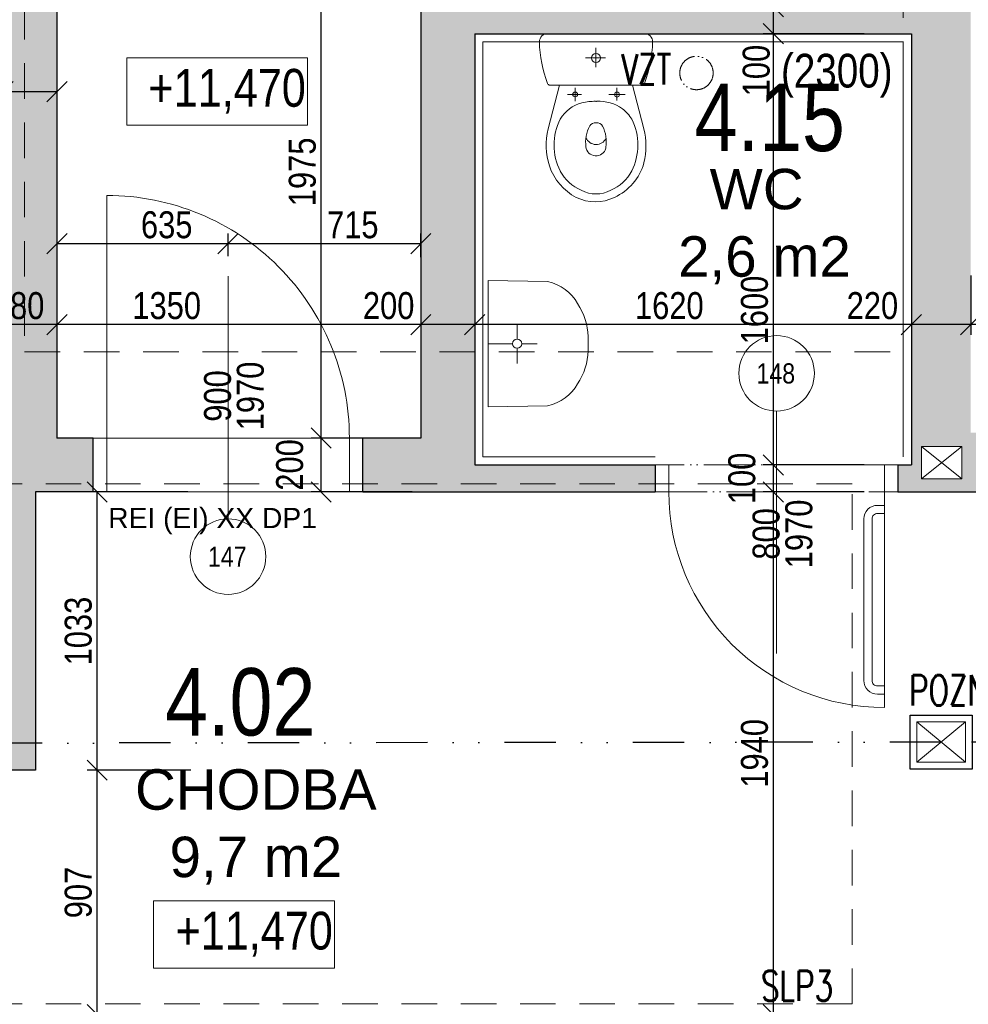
# Model space of a CAD drawing. Header units: millimetres. Extents: x -300958 to -108039, y 30118 to 292543.
# Tile 245 of 256: x -192781 to -189261, y 168044 to 171697. Entities that reach past the tile are written whole.
import ezdxf
from ezdxf.enums import TextEntityAlignment as Align

# ---------------------------------------------------------------- set-up
doc = ezdxf.new("R2010")
doc.units = ezdxf.units.MM
doc.header["$MEASUREMENT"] = 0
for name, pattern in [('ACAD_ISO05W100', [33, 24, -3, 0, -3, 0, -3]), ('DGN Style 2', [879.857395, 527.914437, -351.942958]), ('Divide', [31.75, 12.7, -6.35, 0, -6.35, 0, -6.35])]:
    doc.linetypes.add(name, pattern=pattern)
doc.layers.get('0').update_dxf_attribs({"lineweight": 13})
doc.layers.get('Defpoints').update_dxf_attribs({"color": 3, "lineweight": 13})
for name, color, linetype, lineweight in [('C_Lomy střešním pláštěm', 223, 'Divide', 30), ('dims', 7, 'Continuous', 9), ('dvere', 7, 'Continuous', 9), ('equipments', 254, 'Continuous', 5), ('Materiály', 1, 'Continuous', 13), ('navrh', 1, 'Continuous', 9), ('obklad', 8, 'Continuous', 5), ('popis', 7, 'Continuous', 9), ('PSV', 7, 'Continuous', 13), ('schody', 7, 'Continuous', 13), ('tenka', 7, 'Continuous', 13), ('texts', 3, 'Continuous', 30), ('výškové kóty', 7, 'Continuous', 13), ('walls pod', 7, 'Continuous', 13), ('zarizovaky', 5, 'Continuous', 9), ('zařizovací předměty', 7, 'Continuous', 9)]:
    doc.layers.add(name, color=color, linetype=linetype, lineweight=lineweight)
doc.styles.add('GENERATED_STYLE_8', font='arial.ttf')
doc.styles.get("Standard").update_dxf_attribs({"font": 'txt.shx'})
doc.styles.add('STYLE-0', font='ARIALN.TTF')
doc.styles.add('Style-Arial', font='arial.ttf')
doc.dimstyles.new('arch', dxfattribs={"dimscale": 50, "dimtxt": 2.5, "dimasz": 2.5, "dimexe": 1.25, "dimexo": 0.9, "dimtad": 1, "dimdec": 0, "dimtxsty": 'STYLE-0', "dimblk": 'ARCHTICK', "dimcen": 2.5, "dimadec": 0, "dimazin": 0, "dimtfac": 1, "dimtdec": 0, "dimtmove": 2, "dimatfit": 3, "dimldrblk": 'ARCHTICK', "dimfxl": 0, "dimarcsym": 0})
pattern_1 = [(45, (31500, 0), (4e-15, 44.1941738), [31.25, -31.25])]

# ---------------------------------------------------------------- blocks, each defined once
blk = doc.blocks.new('wc_kombi')
at = {"color": 0, "linetype": 'ByBlock', "lineweight": -2}
for p, q in [((0.1775, 0), (-0.1775, 0)), ((0.0002, -0.1237), (0.0002, -0.0524)), ((-0.0347, -0.0898), (0.0384, -0.0898)), ((-0.1356, -0.1907), (-0.1773, -0.3527)), ((-0.1706, -0.1907), (0.1706, -0.1907)), ((0.1357, -0.1907), (-0.1356, -0.1907)), ((-0.0778, -0.2013), (-0.0778, -0.2482)), ((0.0775, -0.2004), (0.0775, -0.2501)), ((0.1773, -0.3527), (0.1357, -0.1907)), ((-0.1078, -0.2257), (-0.0478, -0.2257)), ((0.0013, -0.2508), (-0.0024, -0.2508)), ((0.0534, -0.2257), (0.106, -0.2257)), ((-0.0366, -0.4251), (-0.0367, -0.4214))]:
    blk.add_line(p, q, dxfattribs=at)
for centre, radius in [((0, -0.0898), 0.0171), ((-0.0778, -0.2257), 0.00927), ((0.0775, -0.2252), 0.0089)]:
    blk.add_circle(centre, radius, dxfattribs=at)
for centre, radius, start, end in [((-0.1801, -0.0299), 0.03, 84.9385, 181.5621), ((0.1801, -0.0299), 0.03, 358.4383, 95.0618), ((0.2615, -0.0178), 0.4718, 181.5608, 200.6512), ((-0.2615, -0.0178), 0.4718, 339.3489, 358.4387), ((-0.1706, -0.1807), 0.01, 200.6489, 270.0028), ((0.1706, -0.1807), 0.01, 270, 339.3483), ((-0.0114, -0.3985), 0.148, 86.5055, 126.0101), ((0.006, -0.4465), 0.1958, 76.3604, 91.3715), ((-0.0104, -0.3911), 0.1427, 128.0842, 148.8348), ((0.0217, -0.3796), 0.1271, 29.404, 76.1254), ((0.0459, -0.4104), 0.2012, 152.4237, 180.8026), ((-0.0371, -0.4083), 0.1924, 358.536, 28.2377), ((0.0816, -0.4165), 0.2666, 166.1457, 193.5616), ((0.1001, -0.402), 0.1382, 154.478, 188.0608), ((-0.0005, -0.3598), 0.0297, 36.344, 144.2662), ((-0.0958, -0.404), 0.1343, 353.2317, 27.4086), ((-0.0653, -0.4139), 0.2501, 342.2461, 14.1632), ((-0.0006, -0.3697), 0.0413, 206.767, 336.409), ((0.0659, -0.4119), 0.2212, 180.3296, 206.1001), ((0, -0.4154), 0.0378, 194.8362, 353.2743), ((-0.0346, -0.4193), 0.19, 331.7361, 1.8342), ((0.013, -0.4271), 0.1975, 195.246, 245.7395), ((0.0046, -0.437), 0.1552, 207.7501, 247.4669), ((-0.0065, -0.4349), 0.1579, 292.8858, 331.8972), ((-0.019, -0.4276), 0.2019, 297.1495, 341.935), ((0, -0.4814), 0.1131, 240.9792, 299.0208), ((0.0025, -0.4644), 0.1593, 243.6726, 296.3274)]:
    blk.add_arc(centre, radius, start, end, dxfattribs=at)
blk = doc.blocks.new('umyvadlo')
at = {"layer": 'zařizovací předměty'}
for p, q in [((135306.9, 3682.7), (134839.2, 3677.7)), ((134839.2, 3677.7), (134845, 3457.2)), ((135074, 3590.2), (135073.1, 3680.2)), ((135306.9, 3682.7), (135305.9, 3462.1)), ((135057, 3572.8), (135000.3, 3572.2)), ((135074.4, 3555.8), (135075, 3499.1)), ((135091.4, 3573.2), (135148.1, 3573.8)), ((135103.2, 3309.4), (135050.9, 3308.9))]:
    blk.add_line(p, q, dxfattribs=at)
blk.add_arc((135074.2, 3573), 17.2, 180.6147766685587, 180.6147593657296, dxfattribs=at)
for centre, major_axis, start_param, end_param in [((134992.2, 3500.1), (-1.8, 169.1), 1.817828, 2.692319), ((135157.8, 3501.9), (-1.8, 169.1), 3.590866, 4.465357), ((135055.1, 3591.9), (-3, 283.1), 2.606109, 3.113176), ((135092.9, 3592.3), (-3, 283.1), 3.170009, 3.677076)]:
    blk.add_ellipse(centre, major_axis=major_axis, ratio=0.9, start_param=start_param, end_param=end_param, dxfattribs=at)
blk = doc.blocks.new('_ArchTick')
at = {"color": 0, "linetype": 'ByBlock', "flags": 128}
blk.add_lwpolyline([(-0.5, -0.5), (0.5, 0.5)], dxfattribs=at)
blk = doc.blocks.new('*D2565')
at = {"layer": 'Defpoints', "color": 0, "linetype": 'Continuous'}
for p in [(-189984.5, 169945), (-189572.6, 169945), (-189562.1, 168005)]:
    blk.add_point(p, dxfattribs=at)
at = {"layer": 'dims', "color": 0, "linetype": 'Continuous', "lineweight": -2}
for p, q in [((-189647.6, 169945), (-190022, 169945)), ((-189984.5, 168005), (-189984.5, 169945)), ((-189637.1, 168005), (-190022, 168005))]:
    blk.add_line(p, q, dxfattribs=at)
at = {"layer": 'dims', "color": 0, "linetype": 'Continuous', "lineweight": -2, "xscale": 75, "yscale": 75, "zscale": 75}
for p, rotation in [((-189984.5, 169945), 90), ((-189984.5, 168005), 270)]:
    blk.add_blockref('_ArchTick', p, dxfattribs=dict(at, rotation=rotation))
at = {"layer": 'dims', "color": 0, "linetype": 'Continuous', "insert": (-190054.3, 168975), "char_height": 100, "attachment_point": 5, "rotation": 90, "style": 'STYLE-0'}
blk.add_mtext('1940', dxfattribs=at)
blk = doc.blocks.new('*D2566')
at = {"layer": 'Defpoints', "color": 0, "linetype": 'Continuous'}
for p in [(-189984.5, 170045), (-189572.6, 170045), (-189572.6, 169945)]:
    blk.add_point(p, dxfattribs=at)
at = {"layer": 'dims', "color": 0, "linetype": 'Continuous', "lineweight": -2}
for p, q in [((-189647.6, 170045), (-190022, 170045)), ((-189984.5, 169945), (-189984.5, 170045)), ((-189647.6, 169945), (-190022, 169945))]:
    blk.add_line(p, q, dxfattribs=at)
at = {"layer": 'dims', "color": 0, "linetype": 'Continuous', "lineweight": -2, "xscale": 75, "yscale": 75, "zscale": 75}
for p, rotation in [((-189984.5, 170045), 90), ((-189984.5, 169945), 270)]:
    blk.add_blockref('_ArchTick', p, dxfattribs=dict(at, rotation=rotation))
at = {"layer": 'dims', "color": 0, "linetype": 'Continuous', "insert": (-190101.2, 169995), "char_height": 100, "attachment_point": 5, "rotation": 90, "style": 'STYLE-0'}
blk.add_mtext('100', dxfattribs=at)
blk = doc.blocks.new('*D2214')
at = {"layer": 'Defpoints', "color": 0, "linetype": 'Continuous'}
for p in [(-189984.5, 171645), (-189572.6, 171645), (-189572.6, 170045)]:
    blk.add_point(p, dxfattribs=at)
at = {"layer": 'dims', "color": 0, "linetype": 'Continuous', "lineweight": -2}
for p, q in [((-189647.6, 171645), (-190022, 171645)), ((-189984.5, 170045), (-189984.5, 171645)), ((-189647.6, 170045), (-190022, 170045))]:
    blk.add_line(p, q, dxfattribs=at)
at = {"layer": 'dims', "color": 0, "linetype": 'Continuous', "lineweight": -2, "xscale": 75, "yscale": 75, "zscale": 75}
for p, rotation in [((-189984.5, 171645), 90), ((-189984.5, 170045), 270)]:
    blk.add_blockref('_ArchTick', p, dxfattribs=dict(at, rotation=rotation))
at = {"layer": 'dims', "color": 0, "linetype": 'Continuous', "insert": (-190054.3, 170619.8), "char_height": 100, "attachment_point": 5, "rotation": 90, "style": 'STYLE-0'}
blk.add_mtext('1600', dxfattribs=at)
blk = doc.blocks.new('*D2216')
at = {"layer": 'Defpoints', "color": 0, "linetype": 'Continuous'}
for p in [(-191662.1, 170145), (-191402.6, 170145), (-191250.2, 169945)]:
    blk.add_point(p, dxfattribs=at)
at = {"layer": 'dims', "color": 0, "linetype": 'Continuous', "lineweight": -2}
for p, q in [((-191477.6, 170145), (-191699.6, 170145)), ((-191662.1, 169945), (-191662.1, 170145)), ((-191325.2, 169945), (-191699.6, 169945))]:
    blk.add_line(p, q, dxfattribs=at)
at = {"layer": 'dims', "color": 0, "linetype": 'Continuous', "lineweight": -2, "xscale": 75, "yscale": 75, "zscale": 75}
for p, rotation in [((-191662.1, 170145), 90), ((-191662.1, 169945), 270)]:
    blk.add_blockref('_ArchTick', p, dxfattribs=dict(at, rotation=rotation))
at = {"layer": 'dims', "color": 0, "linetype": 'Continuous', "insert": (-191778.7, 170045), "char_height": 100, "attachment_point": 5, "rotation": 90, "style": 'STYLE-0'}
blk.add_mtext('200', dxfattribs=at)
blk = doc.blocks.new('*D2217')
at = {"layer": 'Defpoints', "color": 0, "linetype": 'Continuous'}
for p in [(-189984.5, 171745), (-189572.6, 171745), (-189572.6, 171645)]:
    blk.add_point(p, dxfattribs=at)
at = {"layer": 'dims', "color": 0, "linetype": 'Continuous', "lineweight": -2}
for p, q in [((-189647.6, 171745), (-190022, 171745)), ((-189984.5, 171645), (-189984.5, 171745)), ((-189647.6, 171645), (-190022, 171645))]:
    blk.add_line(p, q, dxfattribs=at)
at = {"layer": 'dims', "color": 0, "linetype": 'Continuous', "lineweight": -2, "xscale": 75, "yscale": 75, "zscale": 75}
for p, rotation in [((-189984.5, 171745), 90), ((-189984.5, 171645), 270)]:
    blk.add_blockref('_ArchTick', p, dxfattribs=dict(at, rotation=rotation))
at = {"layer": 'dims', "color": 0, "linetype": 'Continuous', "insert": (-190047.8, 171508.4), "char_height": 100, "attachment_point": 5, "rotation": 90, "style": 'STYLE-0'}
blk.add_mtext('100', dxfattribs=at)
blk = doc.blocks.new('*D2246')
at = {"layer": 'Defpoints', "color": 0, "linetype": 'Continuous'}
for p in [(-192922.6, 170822.6), (-192642.6, 170798.7), (-192922.6, 170565.8)]:
    blk.add_point(p, dxfattribs=at)
at = {"layer": 'dims', "color": 0, "linetype": 'Continuous', "lineweight": -2}
for p, q in [((-192922.6, 170747.6), (-192922.6, 170528.3)), ((-192642.6, 170723.7), (-192642.6, 170528.3)), ((-192642.6, 170565.8), (-192922.6, 170565.8))]:
    blk.add_line(p, q, dxfattribs=at)
at = {"layer": 'dims', "color": 0, "linetype": 'Continuous', "lineweight": -2, "xscale": 75, "yscale": 75, "zscale": 75, "rotation": 180}
blk.add_blockref('_ArchTick', (-192922.6, 170565.8), dxfattribs=at)
at = {"layer": 'dims', "color": 0, "linetype": 'Continuous', "lineweight": -2, "xscale": 75, "yscale": 75, "zscale": 75}
blk.add_blockref('_ArchTick', (-192642.6, 170565.8), dxfattribs=at)
at = {"layer": 'dims', "color": 0, "linetype": 'Continuous', "insert": (-192784.7, 170635.6), "char_height": 100, "attachment_point": 5, "style": 'STYLE-0'}
blk.add_mtext('280', dxfattribs=at)
blk = doc.blocks.new('*D2247')
at = {"layer": 'Defpoints', "color": 0, "linetype": 'Continuous'}
for p in [(-192642.6, 170822.6), (-191292.6, 170822.6), (-192642.6, 170565.8)]:
    blk.add_point(p, dxfattribs=at)
at = {"layer": 'dims', "color": 0, "linetype": 'Continuous', "lineweight": -2}
for p, q in [((-192642.6, 170747.6), (-192642.6, 170528.3)), ((-191292.6, 170747.6), (-191292.6, 170528.3)), ((-191292.6, 170565.8), (-192642.6, 170565.8))]:
    blk.add_line(p, q, dxfattribs=at)
at = {"layer": 'dims', "color": 0, "linetype": 'Continuous', "lineweight": -2, "xscale": 75, "yscale": 75, "zscale": 75, "rotation": 180}
blk.add_blockref('_ArchTick', (-192642.6, 170565.8), dxfattribs=at)
at = {"layer": 'dims', "color": 0, "linetype": 'Continuous', "lineweight": -2, "xscale": 75, "yscale": 75, "zscale": 75}
blk.add_blockref('_ArchTick', (-191292.6, 170565.8), dxfattribs=at)
at = {"layer": 'dims', "color": 0, "linetype": 'Continuous', "insert": (-192235.3, 170635.6), "char_height": 100, "attachment_point": 5, "style": 'STYLE-0'}
blk.add_mtext('1350', dxfattribs=at)
blk = doc.blocks.new('*D2248')
at = {"layer": 'Defpoints', "color": 0, "linetype": 'Continuous'}
for p in [(-191292.6, 170822.6), (-191092.6, 170798.7), (-191292.6, 170565.8)]:
    blk.add_point(p, dxfattribs=at)
at = {"layer": 'dims', "color": 0, "linetype": 'Continuous', "lineweight": -2}
for p, q in [((-191292.6, 170747.6), (-191292.6, 170528.3)), ((-191092.6, 170723.7), (-191092.6, 170528.3)), ((-191092.6, 170565.8), (-191292.6, 170565.8))]:
    blk.add_line(p, q, dxfattribs=at)
at = {"layer": 'dims', "color": 0, "linetype": 'Continuous', "lineweight": -2, "xscale": 75, "yscale": 75, "zscale": 75, "rotation": 180}
blk.add_blockref('_ArchTick', (-191292.6, 170565.8), dxfattribs=at)
at = {"layer": 'dims', "color": 0, "linetype": 'Continuous', "lineweight": -2, "xscale": 75, "yscale": 75, "zscale": 75}
blk.add_blockref('_ArchTick', (-191092.6, 170565.8), dxfattribs=at)
at = {"layer": 'dims', "color": 0, "linetype": 'Continuous', "insert": (-191411.9, 170635.6), "char_height": 100, "attachment_point": 5, "style": 'STYLE-0'}
blk.add_mtext('200', dxfattribs=at)
blk = doc.blocks.new('*D2249')
at = {"layer": 'Defpoints', "color": 0, "linetype": 'Continuous'}
for p in [(-189472.6, 170822.6), (-189252.6, 170798.7), (-189472.6, 170565.8)]:
    blk.add_point(p, dxfattribs=at)
at = {"layer": 'dims', "color": 0, "linetype": 'Continuous', "lineweight": -2}
for p, q in [((-189472.6, 170747.6), (-189472.6, 170528.3)), ((-189252.6, 170723.7), (-189252.6, 170528.3)), ((-189252.6, 170565.8), (-189472.6, 170565.8))]:
    blk.add_line(p, q, dxfattribs=at)
at = {"layer": 'dims', "color": 0, "linetype": 'Continuous', "lineweight": -2, "xscale": 75, "yscale": 75, "zscale": 75, "rotation": 180}
blk.add_blockref('_ArchTick', (-189472.6, 170565.8), dxfattribs=at)
at = {"layer": 'dims', "color": 0, "linetype": 'Continuous', "lineweight": -2, "xscale": 75, "yscale": 75, "zscale": 75}
blk.add_blockref('_ArchTick', (-189252.6, 170565.8), dxfattribs=at)
at = {"layer": 'dims', "color": 0, "linetype": 'Continuous', "insert": (-189617.2, 170635.6), "char_height": 100, "attachment_point": 5, "style": 'STYLE-0'}
blk.add_mtext('220', dxfattribs=at)
blk = doc.blocks.new('*D2250')
at = {"layer": 'Defpoints', "color": 0, "linetype": 'Continuous'}
for p in [(-191092.6, 170822.6), (-189472.6, 170822.6), (-191092.6, 170565.8)]:
    blk.add_point(p, dxfattribs=at)
at = {"layer": 'dims', "color": 0, "linetype": 'Continuous', "lineweight": -2}
for p, q in [((-191092.6, 170747.6), (-191092.6, 170528.3)), ((-189472.6, 170747.6), (-189472.6, 170528.3)), ((-189472.6, 170565.8), (-191092.6, 170565.8))]:
    blk.add_line(p, q, dxfattribs=at)
at = {"layer": 'dims', "color": 0, "linetype": 'Continuous', "lineweight": -2, "xscale": 75, "yscale": 75, "zscale": 75, "rotation": 180}
blk.add_blockref('_ArchTick', (-191092.6, 170565.8), dxfattribs=at)
at = {"layer": 'dims', "color": 0, "linetype": 'Continuous', "lineweight": -2, "xscale": 75, "yscale": 75, "zscale": 75}
blk.add_blockref('_ArchTick', (-189472.6, 170565.8), dxfattribs=at)
at = {"layer": 'dims', "color": 0, "linetype": 'Continuous', "insert": (-190370.7, 170635.6), "char_height": 100, "attachment_point": 5, "style": 'STYLE-0'}
blk.add_mtext('1620', dxfattribs=at)
blk = doc.blocks.new('*D2251')
at = {"layer": 'Defpoints', "color": 0, "linetype": 'Continuous'}
for p in [(-189252.6, 170822.6), (-187732.6, 170822.6), (-189252.6, 170565.8)]:
    blk.add_point(p, dxfattribs=at)
at = {"layer": 'dims', "color": 0, "linetype": 'Continuous', "lineweight": -2}
for p, q in [((-189252.6, 170747.6), (-189252.6, 170528.3)), ((-187732.6, 170747.6), (-187732.6, 170528.3)), ((-187732.6, 170565.8), (-189252.6, 170565.8))]:
    blk.add_line(p, q, dxfattribs=at)
at = {"layer": 'dims', "color": 0, "linetype": 'Continuous', "lineweight": -2, "xscale": 75, "yscale": 75, "zscale": 75, "rotation": 180}
blk.add_blockref('_ArchTick', (-189252.6, 170565.8), dxfattribs=at)
at = {"layer": 'dims', "color": 0, "linetype": 'Continuous', "lineweight": -2, "xscale": 75, "yscale": 75, "zscale": 75}
blk.add_blockref('_ArchTick', (-187732.6, 170565.8), dxfattribs=at)
at = {"layer": 'dims', "color": 0, "linetype": 'Continuous', "insert": (-188630.7, 170635.6), "char_height": 100, "attachment_point": 5, "style": 'STYLE-0'}
blk.add_mtext('1520', dxfattribs=at)
blk = doc.blocks.new('*D2255')
at = {"layer": 'Defpoints', "color": 0, "linetype": 'Continuous'}
for p in [(-192642.6, 171122.6), (-192642.6, 170865.8), (-192007.6, 170745)]:
    blk.add_point(p, dxfattribs=at)
at = {"layer": 'dims', "color": 0, "linetype": 'Continuous', "lineweight": -2}
for p, q in [((-192642.6, 171047.6), (-192642.6, 170828.3)), ((-192007.6, 170820), (-192007.6, 170903.3)), ((-192007.6, 170865.8), (-192642.6, 170865.8))]:
    blk.add_line(p, q, dxfattribs=at)
at = {"layer": 'dims', "color": 0, "linetype": 'Continuous', "lineweight": -2, "xscale": 75, "yscale": 75, "zscale": 75, "rotation": 180}
blk.add_blockref('_ArchTick', (-192642.6, 170865.8), dxfattribs=at)
at = {"layer": 'dims', "color": 0, "linetype": 'Continuous', "lineweight": -2, "xscale": 75, "yscale": 75, "zscale": 75}
blk.add_blockref('_ArchTick', (-192007.6, 170865.8), dxfattribs=at)
at = {"layer": 'dims', "color": 0, "linetype": 'Continuous', "insert": (-192235.3, 170935.6), "char_height": 100, "attachment_point": 5, "style": 'STYLE-0'}
blk.add_mtext('635', dxfattribs=at)
blk = doc.blocks.new('*D2256')
at = {"layer": 'Defpoints', "color": 0, "linetype": 'Continuous'}
for p in [(-192007.6, 170865.8), (-192007.6, 170745), (-191292.6, 170740.8)]:
    blk.add_point(p, dxfattribs=at)
at = {"layer": 'dims', "color": 0, "linetype": 'Continuous', "lineweight": -2}
for p, q in [((-192007.6, 170820), (-192007.6, 170903.3)), ((-191292.6, 170815.8), (-191292.6, 170903.3)), ((-191292.6, 170865.8), (-192007.6, 170865.8))]:
    blk.add_line(p, q, dxfattribs=at)
at = {"layer": 'dims', "color": 0, "linetype": 'Continuous', "lineweight": -2, "xscale": 75, "yscale": 75, "zscale": 75, "rotation": 180}
blk.add_blockref('_ArchTick', (-192007.6, 170865.8), dxfattribs=at)
at = {"layer": 'dims', "color": 0, "linetype": 'Continuous', "lineweight": -2, "xscale": 75, "yscale": 75, "zscale": 75}
blk.add_blockref('_ArchTick', (-191292.6, 170865.8), dxfattribs=at)
at = {"layer": 'dims', "color": 0, "linetype": 'Continuous', "insert": (-191545, 170935.6), "char_height": 100, "attachment_point": 5, "style": 'STYLE-0'}
blk.add_mtext('715', dxfattribs=at)
blk = doc.blocks.new('*D2258')
at = {"layer": 'Defpoints', "color": 0, "linetype": 'Continuous'}
for p in [(-192642.6, 171686.8), (-192842.6, 171665), (-192842.6, 171430)]:
    blk.add_point(p, dxfattribs=at)
at = {"layer": 'dims', "color": 0, "linetype": 'Continuous', "lineweight": -2}
for p, q in [((-192642.6, 171611.8), (-192642.6, 171392.5)), ((-192842.6, 171590), (-192842.6, 171392.5)), ((-192642.6, 171430), (-192842.6, 171430))]:
    blk.add_line(p, q, dxfattribs=at)
at = {"layer": 'dims', "color": 0, "linetype": 'Continuous', "lineweight": -2, "xscale": 75, "yscale": 75, "zscale": 75, "rotation": 180}
blk.add_blockref('_ArchTick', (-192842.6, 171430), dxfattribs=at)
at = {"layer": 'dims', "color": 0, "linetype": 'Continuous', "lineweight": -2, "xscale": 75, "yscale": 75, "zscale": 75}
blk.add_blockref('_ArchTick', (-192642.6, 171430), dxfattribs=at)
at = {"layer": 'dims', "color": 0, "linetype": 'Continuous', "insert": (-192957.1, 171499.8), "char_height": 100, "attachment_point": 5, "style": 'STYLE-0'}
blk.add_mtext('200', dxfattribs=at)
blk = doc.blocks.new('*D2271')
at = {"layer": 'Defpoints', "color": 0, "linetype": 'Continuous'}
for p in [(-192493.3, 169945), (-192081.5, 169945), (-192071, 168912.4)]:
    blk.add_point(p, dxfattribs=at)
at = {"layer": 'dims', "color": 0, "linetype": 'Continuous', "lineweight": -2}
for p, q in [((-192156.5, 169945), (-192530.8, 169945)), ((-192493.3, 168912.4), (-192493.3, 169945)), ((-192146, 168912.4), (-192530.8, 168912.4))]:
    blk.add_line(p, q, dxfattribs=at)
at = {"layer": 'dims', "color": 0, "linetype": 'Continuous', "lineweight": -2, "xscale": 75, "yscale": 75, "zscale": 75}
for p, rotation in [((-192493.3, 169945), 90), ((-192493.3, 168912.4), 270)]:
    blk.add_blockref('_ArchTick', p, dxfattribs=dict(at, rotation=rotation))
at = {"layer": 'dims', "color": 0, "linetype": 'Continuous', "insert": (-192563.1, 169428.7), "char_height": 100, "attachment_point": 5, "rotation": 90, "style": 'STYLE-0'}
blk.add_mtext('1033', dxfattribs=at)
blk = doc.blocks.new('*D2272')
at = {"layer": 'Defpoints', "color": 0, "linetype": 'Continuous'}
for p in [(-192493.3, 168912.4), (-192081.5, 168912.4), (-192071, 168005)]:
    blk.add_point(p, dxfattribs=at)
at = {"layer": 'dims', "color": 0, "linetype": 'Continuous', "lineweight": -2}
for p, q in [((-192156.5, 168912.4), (-192530.8, 168912.4)), ((-192493.3, 168005), (-192493.3, 168912.4)), ((-192146, 168005), (-192530.8, 168005))]:
    blk.add_line(p, q, dxfattribs=at)
at = {"layer": 'dims', "color": 0, "linetype": 'Continuous', "lineweight": -2, "xscale": 75, "yscale": 75, "zscale": 75}
for p, rotation in [((-192493.3, 168912.4), 90), ((-192493.3, 168005), 270)]:
    blk.add_blockref('_ArchTick', p, dxfattribs=dict(at, rotation=rotation))
at = {"layer": 'dims', "color": 0, "linetype": 'Continuous', "insert": (-192563.1, 168458.7), "char_height": 100, "attachment_point": 5, "rotation": 90, "style": 'STYLE-0'}
blk.add_mtext('907', dxfattribs=at)
blk = doc.blocks.new('*D2273')
at = {"layer": 'Defpoints', "color": 0, "linetype": 'Continuous'}
for p in [(-191662.1, 172120), (-191402.6, 172120), (-191250.2, 170145)]:
    blk.add_point(p, dxfattribs=at)
at = {"layer": 'dims', "color": 0, "linetype": 'Continuous', "lineweight": -2}
for p, q in [((-191477.6, 172120), (-191699.6, 172120)), ((-191662.1, 170145), (-191662.1, 172120)), ((-191325.2, 170145), (-191699.6, 170145))]:
    blk.add_line(p, q, dxfattribs=at)
at = {"layer": 'dims', "color": 0, "linetype": 'Continuous', "lineweight": -2, "xscale": 75, "yscale": 75, "zscale": 75}
for p, rotation in [((-191662.1, 172120), 90), ((-191662.1, 170145), 270)]:
    blk.add_blockref('_ArchTick', p, dxfattribs=dict(at, rotation=rotation))
at = {"layer": 'dims', "color": 0, "linetype": 'Continuous', "insert": (-191731.9, 171132.5), "char_height": 100, "attachment_point": 5, "rotation": 90, "style": 'STYLE-0'}
blk.add_mtext('1975', dxfattribs=at)

msp = doc.modelspace()

# ---------------------------------------------------------------- hatches: boundary and pattern name
at = {"layer": 'Materiály', "linetype": 'Continuous'}
h = msp.add_hatch(dxfattribs=at)
h.set_pattern_fill('DASH', color=256, scale=250, angle=45, style=0)
h.set_pattern_definition(pattern_1)
h.paths.add_polyline_path([(-193460.9, 169112.4), (-193473.5, 169112.4), (-193473.5, 168912.4), (-193455.4, 168912.4), (-193430.1, 168937.4), (-193448.5, 168937.4), (-193448.5, 169087.4), (-193435.3, 169087.4)])
h.paths.add_polyline_path([(-192722.6, 169013), (-193268.5, 169012.5), (-193268.5, 168937.4), (-193430.1, 168937.4), (-193455.4, 168912.4), (-192722.6, 168912.4)])
h.paths.add_polyline_path([(-192507.6, 169945), (-192507.6, 170145), (-192642.6, 170145), (-192642.6, 172120), (-192665.7, 176368.9), (-192865.7, 176368.9), (-192854.1, 174228), (-192727.6, 174228), (-192721.2, 173059.6), (-192842.6, 173059.6), (-192842.6, 171065), (-193592.6, 171065), (-193592.6, 170965), (-192922.6, 170965), (-192922.6, 169112.4), (-193460.9, 169112.4), (-193435.3, 169087.4), (-193268.5, 169087.4), (-193268.5, 169012.5), (-192722.6, 169013), (-192722.6, 169945)])
h.paths.add_polyline_path([(-192900.8, 170711.7), (-192668.6, 170711.7), (-192668.6, 170559.6), (-192900.8, 170559.6)], flags=24)
h = msp.add_hatch(dxfattribs=at)
h.set_pattern_fill('DASH', color=256, scale=250, angle=45, style=0)
h.set_pattern_definition(pattern_1)
h.paths.add_polyline_path([(-189450.3, 172713.2), (-189270.3, 172713.2), (-189270.3, 172563.2), (-189450.3, 172563.2)], flags=16)
h.paths.add_polyline_path([(-189435.3, 170113.8), (-189285.3, 170113.8), (-189285.3, 169993.8), (-189435.3, 169993.8)], flags=16)
edge = h.paths.add_edge_path()
edge.add_line((-191292.6, 171925), (-191292.6, 170145))
edge.add_line((-191292.6, 170145), (-191507.6, 170145))
edge.add_line((-191507.6, 170145), (-191507.6, 169945))
edge.add_line((-191507.6, 169945), (-190422.6, 169945))
edge.add_line((-190422.6, 169945), (-190422.6, 170045))
edge.add_line((-190422.6, 170045), (-191092.6, 170045))
edge.add_line((-191092.6, 170045), (-191092.6, 171645))
edge.add_line((-191092.6, 171645), (-190825.4, 171645))
edge.add_arc((-190822.7, 171615.1), 30, 84.9382, 95.0618, ccw=False)
edge.add_line((-190820.1, 171645), (-190465.1, 171645))
edge.add_arc((-190462.4, 171615.1), 30, 84.9385, 95.0615, ccw=False)
edge.add_line((-190459.8, 171645), (-189472.6, 171645))
edge.add_line((-189472.6, 171645), (-189472.6, 170045))
edge.add_line((-189472.6, 170045), (-189522.6, 170045))
edge.add_line((-189522.6, 170045), (-189522.6, 169945))
edge.add_line((-189522.6, 169945), (-188612.6, 169945))
edge.add_line((-188612.6, 169945), (-188612.6, 170165))
edge.add_line((-188612.6, 170165), (-189252.6, 170165))
edge.add_line((-189252.6, 170165), (-189252.6, 171745))
edge.add_line((-189252.6, 171745), (-191092.6, 171745))
edge.add_line((-191092.6, 171745), (-191092.6, 173545))
edge.add_line((-191092.6, 173545), (-189472.6, 173545))
edge.add_line((-189472.6, 173545), (-189472.6, 172545))
edge.add_line((-189472.6, 172545), (-189252.6, 172545))
edge.add_line((-189252.6, 172545), (-189252.6, 173695))
edge.add_line((-189252.6, 173695), (-191092.6, 173695))
edge.add_line((-191092.6, 173695), (-191092.6, 176368.9))
edge.add_line((-191092.6, 176368.9), (-191317, 176368.9))
edge.add_line((-191317, 176368.9), (-191292.6, 171925))
h.paths.add_polyline_path([(-189270.3, 173308.1), (-189270.3, 173158.1), (-189450.3, 173158.1), (-189450.3, 173308.1)])

# ---------------------------------------------------------------- linework, layer by layer
at = {"layer": 'C_Lomy střešním pláštěm', "ltscale": 15}
msp.add_lwpolyline([(-185247.2, 169012.4), (-189362.1, 169016.6), (-193358.5, 169012.4), (-201632.6, 177095)], dxfattribs=at)
at = {"layer": 'dvere', "linetype": 'Continuous'}
for p, q in [((-192007.6, 169845), (-192007.6, 170745)), ((-189972.6, 170245), (-189972.6, 169345)), ((-192457.6, 169945), (-192457.6, 170145)), ((-191557.6, 169945), (-191557.6, 170145)), ((-190372.6, 170045), (-190372.6, 169945)), ((-189572.6, 170045), (-189572.6, 169945))]:
    msp.add_line(p, q, dxfattribs=at)
at = {"layer": 'dvere', "ltscale": 8}
for p, q in [((-192507.6, 170145), (-191507.6, 170145)), ((-191507.6, 169945), (-192507.6, 169945))]:
    msp.add_line(p, q, dxfattribs=at)
at = {"layer": 'dvere', "linetype": 'ACAD_ISO05W100', "ltscale": 8}
for p, q in [((-189522.6, 170045), (-190422.6, 170045)), ((-190422.6, 169945), (-189522.6, 169945))]:
    msp.add_line(p, q, dxfattribs=at)
at = {"layer": 'dvere', "linetype": 'Continuous', "flags": 128}
for points in [[(-192457.6, 170145), (-192457.6, 171045, -0.414214), (-191557.6, 170145)], [(-189572.6, 169945), (-189572.6, 169145, -0.414214), (-190372.6, 169945)]]:
    msp.add_lwpolyline(points, format="xyb", dxfattribs=at)
at = {"layer": 'navrh', "linetype": 'Continuous', "lineweight": 30}
for p, q in [((-192642.6, 172120), (-192642.6, 170145)), ((-191292.6, 171925), (-191292.6, 170145)), ((-191092.6, 171645), (-191092.6, 170045)), ((-191092.6, 171645), (-189472.6, 171645)), ((-189472.6, 171645), (-189472.6, 170045)), ((-192507.6, 170145), (-192642.6, 170145)), ((-192507.6, 169945), (-192507.6, 170145)), ((-191507.6, 169945), (-191507.6, 170145)), ((-191292.6, 170145), (-191507.6, 170145)), ((-191092.6, 170045), (-190422.6, 170045)), ((-190422.6, 170045), (-190422.6, 169945)), ((-189522.6, 170045), (-189522.6, 169945)), ((-189522.6, 170045), (-189472.6, 170045)), ((-192507.6, 169945), (-192722.6, 169945)), ((-191507.6, 169945), (-190422.6, 169945))]:
    msp.add_line(p, q, dxfattribs=at)
at = {"layer": 'navrh', "linetype": 'Continuous', "lineweight": 30, "flags": 128}
for points in [[(-192722.6, 169945), (-192722.6, 168912.4)], [(-189522.6, 169945), (-188612.6, 169945)], [(-192722.6, 168912.4), (-192722.6, 168912.4), (-193473.5, 168912.4), (-193473.5, 169112.4), (-192922.6, 169112.4), (-192922.6, 169112.4)]]:
    msp.add_lwpolyline(points, dxfattribs=at)
msp.add_lwpolyline([(-189477.1, 169116.6), (-189247.1, 169116.6), (-189247.1, 168916.6), (-189477.1, 168916.6)], close=True, dxfattribs=at)
at = {"layer": 'obklad', "linetype": 'Continuous', "flags": 128}
msp.add_lwpolyline([(-190422.6, 170075), (-191062.6, 170075), (-191062.6, 171615), (-189502.6, 171615), (-189502.6, 170075)], dxfattribs=at)
at = {"layer": 'PSV', "linetype": 'Continuous', "lineweight": 0}
for centre in [(-189972.6, 170385), (-192007.6, 169704.9)]:
    msp.add_circle(centre, 140.1, dxfattribs=at)
at = {"layer": 'schody', "linetype": 'Continuous', "lineweight": 0}
msp.add_line((-192507.6, 169945), (-192722.6, 169945), dxfattribs=at)
at = {"layer": 'tenka', "linetype": 'Continuous', "flags": 128}
for points in [[(-189435.3, 170113.8), (-189435.3, 169993.8), (-189285.3, 169993.8), (-189285.3, 170113.8), (-189435.3, 170113.8)], [(-189435.3, 170113.8), (-189285.3, 169993.8), (-189435.3, 169993.8), (-189285.3, 170113.8)], [(-189452.1, 169091.6), (-189272.1, 168941.6), (-189452.1, 168941.6), (-189272.1, 169091.6)]]:
    msp.add_lwpolyline(points, dxfattribs=at)
msp.add_lwpolyline([(-189452.1, 169091.6), (-189272.1, 169091.6), (-189272.1, 168941.6), (-189452.1, 168941.6)], close=True, dxfattribs=at)
at = {"layer": 'výškové kóty', "linetype": 'Continuous', "lineweight": 0, "flags": 128}
for points in [[(-192383.8, 171555.2), (-191713.1, 171555.2), (-191713.1, 171305.7), (-192383.8, 171305.7)], [(-192283.7, 168428), (-191613, 168428), (-191613, 168178.4), (-192283.7, 168178.4)]]:
    msp.add_lwpolyline(points, close=True, dxfattribs=at)
at = {"layer": 'walls pod', "linetype": 'DGN Style 2', "ltscale": 0.25}
for p, q in [((-189502.6, 176675), (-189502.6, 170465)), ((-192762.6, 176595), (-192762.6, 170465)), ((-192762.6, 170465), (-189502.6, 170465)), ((-189692.6, 169975), (-194372.6, 169975)), ((-189692.6, 168045), (-189692.6, 169975))]:
    msp.add_line(p, q, dxfattribs=at)
at = {"layer": 'walls pod', "linetype": 'DGN Style 2', "ltscale": 0.25, "flags": 128}
msp.add_lwpolyline([(-189692.6, 168045), (-194372.6, 168045)], dxfattribs=at)
at = {"layer": 'zarizovaky', "linetype": 'Continuous', "lineweight": 0, "flags": 128}
for points in [[(-189573.5, 169195), (-189598.5, 169195, -0.414214), (-189648.5, 169245), (-189648.5, 169845, -0.414214), (-189598.5, 169895), (-189572.6, 169895), (-189572.6, 169895)], [(-189573.5, 169225), (-189598.5, 169225, -0.414214), (-189618.5, 169245), (-189618.5, 169845, -0.414214), (-189598.5, 169865), (-189572.6, 169865)]]:
    msp.add_lwpolyline(points, format="xyb", dxfattribs=at)
at = {"layer": 'zařizovací předměty', "linetype": 'ACAD_ISO05W100', "lineweight": 0, "ltscale": 5}
msp.add_circle((-190269.9, 171499.4), 62, dxfattribs=at)

# ---------------------------------------------------------------- block references
at = {"layer": 'equipments', "linetype": 'Continuous', "lineweight": 0, "rotation": 89.38524061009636}
msp.add_blockref('umyvadlo', (-188811.9, 35390.2), dxfattribs=at)
at = {"layer": 'zařizovací předměty', "linetype": 'Continuous', "lineweight": 0, "xscale": -1000, "yscale": 1000, "zscale": 1000}
msp.add_blockref('wc_kombi', (-190642.6, 171645), dxfattribs=at)

# ---------------------------------------------------------------- texts
at = {"layer": 'dvere', "linetype": 'Continuous', "char_height": 100, "attachment_point": 5, "rotation": 90, "line_spacing_factor": 0.72871, "style": 'STYLE-0'}
for s, insert in [('900\\P1970', (-191985.3, 170300.9)), ('800\\P1970', (-189950.3, 169789.1))]:
    msp.add_mtext(s, dxfattribs=dict(at, insert=insert))
at = {"layer": 'obklad', "linetype": 'Continuous', "lineweight": 0, "style": 'STYLE-0'}
msp.add_text('(2300)', height=125, dxfattribs=at).set_placement((-189956.3, 171508), align=Align.MIDDLE_LEFT)
at = {"layer": 'popis', "linetype": 'Continuous', "lineweight": 0, "char_height": 150, "width": 1303.837, "attachment_point": 5, "style": 'GENERATED_STYLE_8'}
for s, insert in [('WC\\P 2,6 m2', (-190046.8, 170929.7)), ('CHODBA\\P9,7 m2', (-191904.6, 168701.8))]:
    msp.add_mtext(s, dxfattribs=dict(at, insert=insert))
at = {"layer": 'popis', "linetype": 'Continuous', "insert": (-189480.8, 169208.4), "char_height": 112, "attachment_point": 4, "rotation": 0.0012, "line_spacing_factor": 0.765173, "style": 'Style-Arial'}
msp.add_mtext('{\\Fromans|c238;\\W0.71429;POZN. 12}', dxfattribs=at)
at = {"layer": 'PSV', "linetype": 'Continuous', "lineweight": 0, "style": 'STYLE-0'}
for s, p in [('148', (-189975.7, 170384.7)), ('147', (-192010.7, 169704.5))]:
    msp.add_text(s, height=75, dxfattribs=at).set_placement(p, align=Align.MIDDLE_CENTER)
at = {"layer": 'PSV', "linetype": 'Continuous', "lineweight": 0, "insert": (-192065.3, 169836.9), "char_height": 75, "attachment_point": 5, "line_spacing_factor": 0.731636, "style": 'STYLE-0'}
msp.add_mtext('{\\fArial|b0|i0|c238|p39;REI (EI) XX DP1 }', dxfattribs=at)
at = {"layer": 'texts', "linetype": 'Continuous', "lineweight": 0, "char_height": 250, "width": 788.673, "attachment_point": 5, "line_spacing_factor": 0.722892}
for s, insert in [('{\\fArial Narrow|b0|i0|c238|p39;4.15}', (-189998, 171332.8)), ('\\fArial Narrow|b0|i0|c238|p39;4.02', (-191962.4, 169164.3))]:
    msp.add_mtext(s, dxfattribs=dict(at, insert=insert))
at = {"layer": 'výškové kóty', "linetype": 'Continuous', "lineweight": 0, "char_height": 140, "width": 1046.843, "attachment_point": 1, "style": 'STYLE-0'}
for insert in [(-192303.3, 171514.3), (-192203.1, 168387.1)]:
    msp.add_mtext('+11,470', dxfattribs=dict(at, insert=insert))
at = {"layer": 'zařizovací předměty', "linetype": 'Continuous', "char_height": 112, "attachment_point": 4, "rotation": 0.0012, "line_spacing_factor": 0.765173, "style": 'Style-Arial'}
for s, insert in [('{\\Fromans|c238;\\W0.71429;VZT}', (-190548.2, 171512.8)), ('{\\Fromans|c238;\\W0.71429;SLP3}', (-190030.4, 168112.1))]:
    msp.add_mtext(s, dxfattribs=dict(at, insert=insert))

# ---------------------------------------------------------------- dimensions: what is measured, and where the dimension line sits
at = {"layer": 'dims', "linetype": 'Continuous'}
for base, p1, p2, picture, middle in [((-191662.1, 172120), (-191250.2, 170145), (-191402.6, 172120), '*D2273', (-191731.9, 171132.5)), ((-191662.1, 170145), (-191250.2, 169945), (-191402.6, 170145), '*D2216', (-191778.7, 170045)), ((-189984.5, 170045), (-189572.6, 169945), (-189572.6, 170045), '*D2566', (-190101.2, 169995)), ((-192493.3, 169945), (-192071, 168912.4), (-192081.5, 169945), '*D2271', (-192563.1, 169428.7)), ((-189984.5, 169945), (-189562.1, 168005), (-189572.6, 169945), '*D2565', (-190054.3, 168975)), ((-192493.3, 168912.4), (-192071, 168005), (-192081.5, 168912.4), '*D2272', (-192563.1, 168458.7))]:
    dim = msp.add_linear_dim(base=base, p1=p1, p2=p2, angle=90, dimstyle='arch', override={"dimtxt": 2, "dimasz": 1.5, "dimexe": 0.75, "dimexo": 1.5, "dimgap": 0.375, "dimcen": 2e-05}, dxfattribs=at)
    dim.commit()
    dim.dimension.update_dxf_attribs({"geometry": picture, "text_midpoint": middle})
for base, p1, p2, angle, override, picture, middle in [((-189984.5, 171745), (-189572.6, 171645), (-189572.6, 171745), 90, {"dimtxt": 2, "dimasz": 1.5, "dimexe": 0.75, "dimexo": 1.5, "dimgap": 0.375, "dimcen": 2e-05}, '*D2217', (-190047.8, 171508.4)), ((-192842.6, 171430), (-192642.6, 171686.8), (-192842.6, 171665), 180, {"dimtxt": 2, "dimasz": 1.5, "dimexe": 0.75, "dimexo": 1.5, "dimgap": 0.375, "dimcen": 0.001}, '*D2258', (-192957.1, 171499.8)), ((-189984.5, 171645), (-189572.6, 170045), (-189572.6, 171645), 90, {"dimtxt": 2, "dimasz": 1.5, "dimexe": 0.75, "dimexo": 1.5, "dimgap": 0.375, "dimcen": 2e-05}, '*D2214', (-190054.3, 170619.8)), ((-192642.6, 170865.8), (-192007.6, 170745), (-192642.6, 171122.6), 180, {"dimtxt": 2, "dimasz": 1.5, "dimexe": 0.75, "dimexo": 1.5, "dimgap": 0.375, "dimcen": 0.001}, '*D2255', (-192235.3, 170935.6)), ((-192007.6, 170865.8), (-191292.6, 170740.8), (-192007.6, 170745), 180, {"dimtxt": 2, "dimasz": 1.5, "dimexe": 0.75, "dimexo": 1.5, "dimgap": 0.375, "dimcen": 0.001}, '*D2256', (-191545, 170935.6)), ((-192922.6, 170565.8), (-192642.6, 170798.7), (-192922.6, 170822.6), 180, {"dimtxt": 2, "dimasz": 1.5, "dimexe": 0.75, "dimexo": 1.5, "dimgap": 0.375, "dimcen": 0.001}, '*D2246', (-192784.7, 170635.6)), ((-192642.6, 170565.8), (-191292.6, 170822.6), (-192642.6, 170822.6), 180, {"dimtxt": 2, "dimasz": 1.5, "dimexe": 0.75, "dimexo": 1.5, "dimgap": 0.375, "dimcen": 0.001}, '*D2247', (-192235.3, 170635.6)), ((-191292.6, 170565.8), (-191092.6, 170798.7), (-191292.6, 170822.6), 180, {"dimtxt": 2, "dimasz": 1.5, "dimexe": 0.75, "dimexo": 1.5, "dimgap": 0.375, "dimcen": 0.001}, '*D2248', (-191411.9, 170635.6)), ((-191092.6, 170565.8), (-189472.6, 170822.6), (-191092.6, 170822.6), 180, {"dimtxt": 2, "dimasz": 1.5, "dimexe": 0.75, "dimexo": 1.5, "dimgap": 0.375, "dimcen": 0.001}, '*D2250', (-190370.7, 170635.6)), ((-189472.6, 170565.8), (-189252.6, 170798.7), (-189472.6, 170822.6), 180, {"dimtxt": 2, "dimasz": 1.5, "dimexe": 0.75, "dimexo": 1.5, "dimgap": 0.375, "dimcen": 0.001}, '*D2249', (-189617.2, 170635.6)), ((-189252.6, 170565.8), (-187732.6, 170822.6), (-189252.6, 170822.6), 180, {"dimtxt": 2, "dimasz": 1.5, "dimexe": 0.75, "dimexo": 1.5, "dimgap": 0.375, "dimcen": 0.001}, '*D2251', (-188630.7, 170635.6))]:
    dim = msp.add_linear_dim(base=base, p1=p1, p2=p2, angle=angle, dimstyle='arch', override=override, dxfattribs=at)
    dim.commit()
    dim.dimension.update_dxf_attribs({"geometry": picture, "text_midpoint": middle, "dimtype": 160})

doc.saveas('drawing.dxf')
